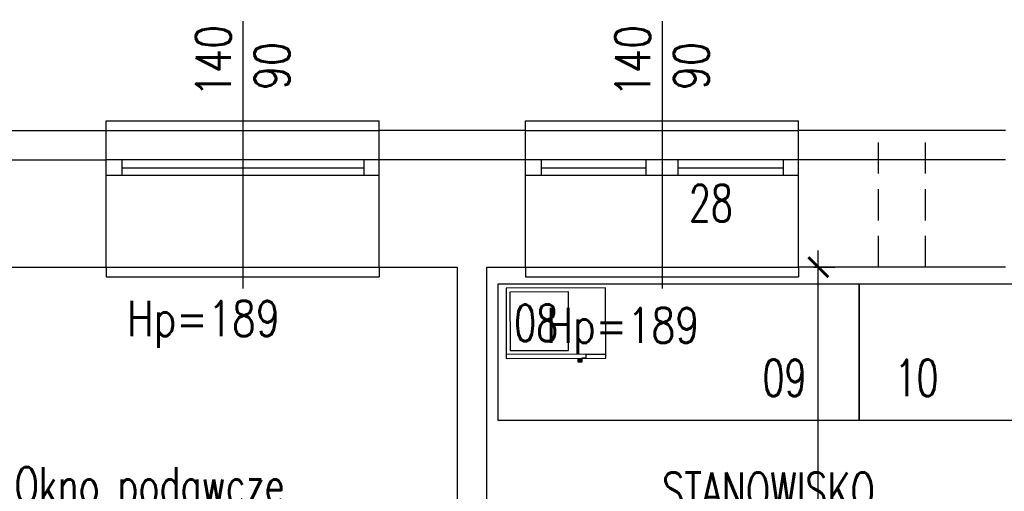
# Model space of a CAD drawing. Header units: millimetres. Extents: x 31969 to 285678, y -69766 to -5517.
# Tile 23 of 37: x 142218 to 142723, y -9719 to -9477. Entities that reach past the tile are written whole.
import ezdxf
from ezdxf.lldxf.tags import DXFTag

# ---------------------------------------------------------------- set-up
doc = ezdxf.new("R2010")
doc.units = ezdxf.units.MM
doc.linetypes.add('KRE_16_8', pattern=[24, 16, -8])
for name, color, linetype in [('a-biblioteka', 251, 'Continuous'), ('a-izolacja 1', 3, 'Continuous'), ('a-opis 1', 3, 'Continuous'), ('a-opis stolarki 1', 3, 'Continuous'), ('a-opis technologii 2', 12, 'Continuous'), ('a-stolarka okienna', 3, 'Continuous'), ('a-szkło', 4, 'Continuous'), ('a-wentylacja', 3, 'Continuous'), ('a-wymiary', 11, 'Continuous'), ('a-wyposażenie', 84, 'Continuous'), ('a-ściany istniejące murowane', 6, 'Continuous')]:
    doc.layers.add(name, color=color, linetype=linetype)
doc.styles.add('MAREK', font='simplex.shx')
doc.styles.add('RS01507', font='romans.shx', dxfattribs={"width": 0.7, "height": 0.15})
doc.styles.add('WYMIAR', font='romans.shx', dxfattribs={"width": 0.8})
tags = doc.linetypes.add('DASHED', pattern=[0.75, 0.5, -0.25]).pattern_tags.tags
tags[6:7] = [DXFTag(74, 4), DXFTag(75, 0), DXFTag(340, '0'), DXFTag(46, 1.0), DXFTag(50, 0.0), DXFTag(44, 0.0), DXFTag(45, 0.0)]
tags[4:5] = [DXFTag(74, 4), DXFTag(75, 0), DXFTag(340, '0'), DXFTag(46, 1.0), DXFTag(50, 0.0), DXFTag(44, 0.0), DXFTag(45, 0.0)]
doc.dimstyles.new('MAREK', dxfattribs={"dimscale": 0.85, "dimtxt": 17, "dimasz": 12, "dimexe": 10, "dimexo": 0.625, "dimgap": 5, "dimtad": 1, "dimdec": 1, "dimdsep": 46, "dimtxsty": 'MAREK', "dimblk1": 'ARCHTICK', "dimblk2": 'ARCHTICK', "dimsah": 1, "dimcen": 2.5, "dimdle": 10, "dimadec": 0, "dimazin": 0, "dimtfac": 1, "dimtdec": 1, "dimtmove": 1, "dimatfit": 3, "dimldrblk": 'ARCHTICK', "dimfxl": 0, "dimtolj": 1, "dimtzin": 0, "dimarcsym": 0})

# ---------------------------------------------------------------- blocks, each defined once
blk = doc.blocks.new('_ARCHTICK')
at = {"color": 0, "linetype": 'ByBlock', "const_width": 0.15}
blk.add_lwpolyline([(-0.5, -0.5), (0.5, 0.5)], dxfattribs=at)
blk = doc.blocks.new('*D1416')
at = {"layer": 'a-wymiary', "color": 0, "lineweight": -2, "ltscale": 100}
for p, q in [((142627.17, -9955.6), (142627.17, -9595.6)), ((142624.81, -9604.1), (142635.67, -9604.1)), ((142618.67, -9947.1), (142635.67, -9947.1))]:
    blk.add_line(p, q, dxfattribs=at)
at = {"layer": 'DEFPOINTS', "color": 0}
for p in [(142624.28, -9604.1), (142627.17, -9604.1), (142596.07, -9947.1)]:
    blk.add_point(p, dxfattribs=at)
at = {"layer": 'a-wymiary', "color": 0, "linetype": 'ByBlock', "lineweight": -2, "xscale": 10.2, "yscale": 10.2, "zscale": 10.2}
for p, rotation in [((142627.17, -9604.1), 90), ((142627.17, -9947.1), 270)]:
    blk.add_blockref('_ARCHTICK', p, dxfattribs=dict(at, rotation=rotation))
at = {"layer": 'a-wymiary', "color": 0, "ltscale": 100, "insert": (142615.69, -9822.92), "char_height": 14.45, "attachment_point": 5, "rotation": 90, "style": 'MAREK'}
blk.add_mtext('\\A1;343', dxfattribs=at)

msp = doc.modelspace()

# ---------------------------------------------------------------- hatches: boundary and pattern name
at = {"layer": 'a-wyposażenie'}
msp.add_hatch(color=256, dxfattribs=at).paths.add_polyline_path([(142505.97, -9650.78), (142503.97, -9650.79), (142503.97, -9652.79), (142505.97, -9652.78)])

# ---------------------------------------------------------------- linework, layer by layer
at = {"layer": 'a-biblioteka'}
for p, q in [((142507.97, -9650.78), (142505.97, -9650.78)), ((142505.97, -9650.78), (142505.97, -9652.78))]:
    msp.add_line(p, q, dxfattribs=at)
at = {"layer": 'a-izolacja 1'}
for p, q in [((142188.07, -9549.1), (142262.07, -9549.1)), ((142477.07, -9549.1), (142402.07, -9549.1)), ((142723.07, -9549.1), (142617.07, -9549.1))]:
    msp.add_line(p, q, dxfattribs=at)
at = {"layer": 'a-opis stolarki 1'}
for p, q in [((142332.07, -9477.88), (142332.07, -9615.01)), ((142547.07, -9477.88), (142547.07, -9615.01))]:
    msp.add_line(p, q, dxfattribs=at)
at = {"layer": 'a-stolarka okienna', "ltscale": 40}
for p, q in [((142262.07, -9534.1), (142262.07, -9529.1)), ((142262.07, -9529.1), (142402.07, -9529.1)), ((142402.07, -9534.1), (142402.07, -9529.1)), ((142477.07, -9534.1), (142477.07, -9529.1)), ((142477.07, -9529.1), (142617.07, -9529.1)), ((142617.07, -9534.1), (142617.07, -9529.1)), ((142262.07, -9604.1), (142262.07, -9609.1)), ((142402.07, -9604.1), (142402.07, -9609.1)), ((142477.07, -9604.1), (142477.07, -9609.1)), ((142617.07, -9604.1), (142617.07, -9609.1)), ((142262.07, -9609.1), (142402.07, -9609.1)), ((142477.07, -9609.1), (142617.07, -9609.1))]:
    msp.add_line(p, q, dxfattribs=at)
at = {"layer": 'a-stolarka okienna', "linetype": 'DASHED', "lineweight": 25, "ltscale": 20}
for p, q in [((142262.07, -9534.1), (142402.07, -9534.1)), ((142477.07, -9534.1), (142617.07, -9534.1)), ((142262.07, -9604.1), (142402.07, -9604.1)), ((142477.07, -9604.1), (142617.07, -9604.1))]:
    msp.add_line(p, q, dxfattribs=at)
at = {"layer": 'a-stolarka okienna'}
for p, q in [((142402.07, -9549.1), (142262.07, -9549.1)), ((142270.3, -9557.1), (142270.3, -9549.1)), ((142394.3, -9557.1), (142394.3, -9549.1)), ((142617.07, -9549.1), (142477.07, -9549.1)), ((142485.3, -9557.1), (142485.3, -9549.1)), ((142538.85, -9557.1), (142538.85, -9549.1)), ((142555.3, -9557.1), (142555.3, -9549.1)), ((142609.3, -9557.1), (142609.3, -9549.1)), ((142402.07, -9557.1), (142262.3, -9557.1)), ((142617.07, -9557.1), (142477.3, -9557.1))]:
    msp.add_line(p, q, dxfattribs=at)
at = {"layer": 'a-szkło', "ltscale": 2}
for p, q in [((142270.3, -9553.1), (142394.3, -9553.1)), ((142485.3, -9553.1), (142538.85, -9553.1)), ((142555.3, -9553.1), (142609.3, -9553.1))]:
    msp.add_line(p, q, dxfattribs=at)
at = {"layer": 'a-wentylacja', "linetype": 'KRE_16_8'}
for p, q in [((142658.07, -9604.1), (142658.07, -9534.1)), ((142682.07, -9604.1), (142682.07, -9534.1))]:
    msp.add_line(p, q, dxfattribs=at)
at = {"layer": 'a-wyposażenie'}
for p, q in [((142518.05, -9614.75), (142467.05, -9614.9)), ((142467.05, -9614.9), (142467.17, -9650.9)), ((142518.17, -9650.75), (142518.05, -9614.75)), ((142499.06, -9616.81), (142469.06, -9616.9)), ((142469.06, -9616.9), (142469.15, -9646.9)), ((142499.15, -9646.81), (142499.06, -9616.81)), ((142469.15, -9646.9), (142499.15, -9646.81)), ((142507.96, -9648.78), (142467.16, -9648.9)), ((142467.17, -9650.9), (142518.17, -9650.75)), ((142503.97, -9652.79), (142503.97, -9650.79)), ((142507.96, -9648.78), (142518.16, -9648.75)), ((142507.96, -9648.78), (142507.97, -9650.78)), ((142505.97, -9652.78), (142503.97, -9652.79))]:
    msp.add_line(p, q, dxfattribs=at)
for points in [[(142648.07, -9612.66), (142648.07, -9682.66), (142463.07, -9682.66), (142463.07, -9612.66)], [(142808.07, -9612.66), (142808.07, -9682.66), (142648.07, -9682.66), (142648.07, -9612.66)]]:
    msp.add_lwpolyline(points, close=True, dxfattribs=at)
at = {"layer": 'a-ściany istniejące murowane'}
for p, q in [((142188.07, -9534.1), (142262.07, -9534.1)), ((142262.07, -9604.1), (142262.07, -9534.1)), ((142402.07, -9604.1), (142402.07, -9534.1)), ((142477.07, -9534.1), (142402.07, -9534.1)), ((142477.07, -9604.1), (142477.07, -9534.1)), ((142617.07, -9604.1), (142617.07, -9534.1)), ((142723.07, -9534.1), (142617.07, -9534.1)), ((142188.07, -9604.1), (142262.07, -9604.1)), ((142402.07, -9604.1), (142442.07, -9604.1)), ((142442.07, -9604.1), (142442.07, -9728.1)), ((142457.07, -9604.1), (142457.07, -9728.1)), ((142457.07, -9604.1), (142477.07, -9604.1)), ((142723.07, -9604.1), (142617.07, -9604.1))]:
    msp.add_line(p, q, dxfattribs=at)

# ---------------------------------------------------------------- texts
at = {"layer": 'a-opis 1', "ltscale": 40, "insert": (142353.49, -9824.7), "char_height": 18.9125, "attachment_point": 9, "style": 'RS01507'}
msp.add_mtext_dynamic_manual_height_columns('{\\Fromans.shx;\\W4.86866; }Okno podawcze\\P{\\Fromans.shx;\\W1.58295; }w obudowie aluminiowej\\Pwyposażone w roletę aluminiową sterowana ręcznie. ', width=372.2719, gutter_width=12.5, heights=[0], dxfattribs=at)
at = {"layer": 'a-opis stolarki 1', "char_height": 18, "width": 35.8438, "attachment_point": 7, "rotation": 90, "style": 'WYMIAR'}
for insert in [(142356.05, -9516.88), (142571.05, -9516.88)]:
    msp.add_mtext('{\\Fromans.shx;\\W1.24457; }\\P140\\P{\\Fromans.shx;\\W0.29219; }90', dxfattribs=dict(at, insert=insert))
at = {"layer": 'a-opis stolarki 1', "char_height": 18, "width": 35.8438, "attachment_point": 9, "style": 'WYMIAR'}
for insert in [(142351.18, -9645.41), (142566.18, -9648.98)]:
    msp.add_mtext('{\\Fromans.shx;\\W1.39828; }Hp=189', dxfattribs=dict(at, insert=insert))
at = {"layer": 'a-opis technologii 2', "ltscale": 40, "style": 'RS01507', "width": 0.7}
for s, p in [('28', (142560.8, -9580.65)), ('08', (142471.25, -9642.13)), ('09', (142598.56, -9670.28)), ('10', (142666.26, -9670.28))]:
    msp.add_text(s, height=18.813, dxfattribs=at).set_placement(p)
at = {"layer": 'a-opis technologii 2', "color": 144, "ltscale": 40, "insert": (142547.21, -9709.45), "char_height": 18.813, "attachment_point": 1, "style": 'RS01507'}
msp.add_mtext_dynamic_manual_height_columns('STANOWISKO WYDAWANIA \\P{\\Fromans.shx;\\W0.61528; }POSIŁKÓW', width=114.66, gutter_width=12.5, heights=[0], dxfattribs=at)

# ---------------------------------------------------------------- dimensions: what is measured, and where the dimension line sits
at = {"layer": 'a-wymiary', "ltscale": 100}
dim = msp.add_linear_dim(base=(142627.17, -9604.1), p1=(142596.07, -9947.1), p2=(142624.28, -9604.1), angle=90, dimstyle='MAREK', dxfattribs=at)
dim.commit()
dim.dimension.update_dxf_attribs({"geometry": '*D1416', "text_midpoint": (142627.17, -9822.92), "dimtype": 160})

doc.saveas('drawing.dxf')
